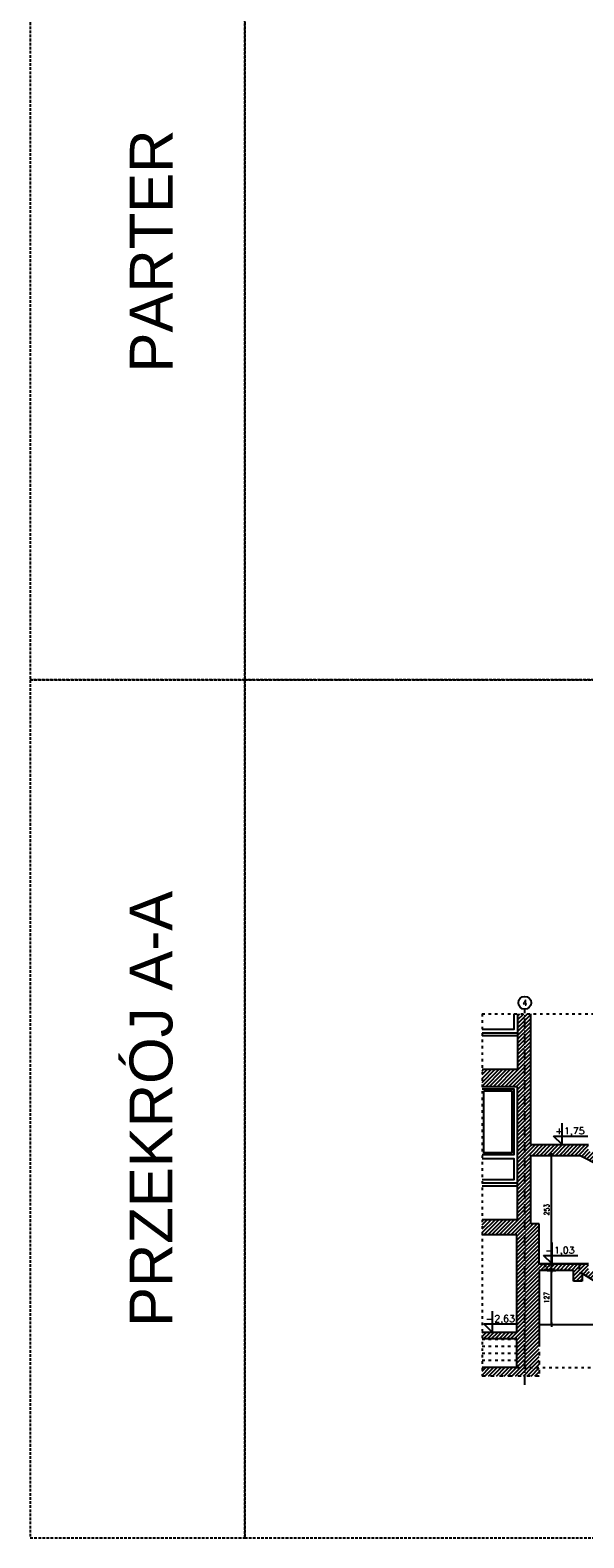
# Model space of a CAD drawing. Header units: millimetres. Extents: x 167273 to 188273, y -125105 to -88145.
# Tile 1 of 210: x 167273 to 168564, y -125105 to -121590. Entities that reach past the tile are written whole.
import ezdxf
from ezdxf.enums import TextEntityAlignment as Align

# ---------------------------------------------------------------- set-up
doc = ezdxf.new("R2010")
doc.units = ezdxf.units.MM
for name, pattern in [('ACAD_ISO03W100', [30, 12, -18]), ('ACAD_ISO10W100', [18, 12, -3, 0, -3]), ('HIDDEN', [9.525, 6.35, -3.175])]:
    doc.linetypes.add(name, pattern=pattern)
for name, color, linetype in [('a-op_text', 9, 'Continuous'), ('a-osie', 1, 'ACAD_ISO10W100'), ('a-wymiary', 9, 'Continuous'), ('b-cienka', 9, 'Continuous'), ('b-przerywana1', 9, 'ACAD_ISO03W100'), ('b-przerywana2', 2, 'ACAD_ISO03W100'), ('b-ściany', 2, 'Continuous'), ('h-hatch', 8, 'Continuous')]:
    doc.layers.add(name, color=color, linetype=linetype)
doc.layers.add('x-revclouds', color=190, linetype='HIDDEN', plot=False)
doc.styles.add('PPAB_100', font='romans.shx', dxfattribs={"width": 0.7, "height": 12})
doc.styles.add('PPAB_200', font='ARIAL.TTF', dxfattribs={"height": 50})
doc.styles.add('PPAB_50', font='romans.shx', dxfattribs={"width": 0.7, "height": 8})
doc.dimstyles.new('newPPAB_100', dxfattribs={"dimscale": 0, "dimtxt": 16, "dimasz": 1, "dimexe": 10, "dimexo": 10, "dimgap": 5, "dimtad": 1, "dimdec": 0, "dimzin": 0, "dimdsep": 46, "dimtxsty": 'PPAB_100', "dimblk": 'tick_50', "dimcen": 0.09, "dimdle": 5, "dimse1": 1, "dimse2": 1, "dimclrd": 9, "dimclre": 9, "dimclrt": 161, "dimadec": 0, "dimazin": 0, "dimtfac": 1, "dimtdec": 0, "dimtix": 1, "dimtmove": 2, "dimatfit": 0, "dimldrblk": 'tick_50', "dimfxl": 0, "dimtolj": 1, "dimtzin": 0, "dimarcsym": 0})
pattern_1 = [(45, (-27340.6366, 31489.7547), (-4.49012806, 4.49012806), [])]

# ---------------------------------------------------------------- blocks, each defined once
blk = doc.blocks.new('kota')
at = {"layer": 'a-op_text'}
for p, q in [((-27163.4, 102059.9), (-27123.4, 102059.9)), ((-27153.4, 102049.9), (-27163.4, 102059.9)), ((-27153.4, 102049.9), (-27153.4, 102074.9))]:
    blk.add_line(p, q, dxfattribs=at)
at = {"layer": 'a-op_text', "style": 'PPAB_50', "flags": 4}
for tag, p in [('ZNAK', (-27161.4, 102061.9)), ('WARTOSC', (-27151.4, 102061.9))]:
    blk.add_attdef(tag, p, '', height=8, dxfattribs=at)
blk = doc.blocks.new('tick_50')
at = {"color": 9, "ltscale": 20}
for p, q in [((-5, 0), (5, 0)), ((0, 10), (0, -10))]:
    blk.add_line(p, q, dxfattribs=at)
at = {"color": 0}
blk.add_line((2.5, 2.5), (-2.5, -2.5), dxfattribs=at)

msp = doc.modelspace()

# ---------------------------------------------------------------- hatches: boundary and pattern name
at = {"layer": 'h-hatch'}
h = msp.add_hatch(dxfattribs=at)
h.set_pattern_fill('ANSI31', color=256, scale=2, style=0)
h.set_pattern_definition(pattern_1)
h.paths.add_polyline_path([(168459.81, -124373), (168439.81, -124373), (168439.81, -124213.12), (168439.81, -124188.12), (168439.81, -123883.15), (168409.81, -123883.15), (168409.81, -124013.12), (168326.52, -124013.12), (168326.52, -124053.12), (168408.81, -124053.12), (168408.81, -124363.12), (168326.52, -124363.12), (168326.52, -124398.12), (168407.81, -124398.12), (168407.81, -124626.12), (168326.52, -124626.12), (168326.52, -124641.12), (168407.81, -124641.12), (168407.81, -124708.12), (168459.81, -124708.12), (168459.81, -124608.12), (168459.81, -124481.32), (168539.81, -124481.32), (168539.81, -124506.32), (168559.81, -124506.32), (168559.81, -124488.62), (168552.81, -124488.62), (168552.81, -124466.32), (168459.81, -124466.32)])
h.paths.add_polyline_path([(168468.05, -124483.45), (168468.05, -124465.05), (168486.05, -124465.05), (168486.05, -124483.45)], flags=25)
h = msp.add_hatch(dxfattribs=at)
h.set_pattern_fill('ANSI31', color=256, scale=2, style=0)
h.set_pattern_definition(pattern_1)
h.paths.add_polyline_path([(168605.51, -124204.03), (168574.81, -124204.03), (168574.81, -124188.12), (168439.81, -124188.12), (168439.81, -124213.12), (168555.41, -124213.12), (168844.87, -124363.12), (168881.81, -124363.12), (168881.81, -124347.22), (168851.11, -124347.22), (168851.11, -124331.31), (168820.41, -124331.31), (168820.41, -124315.4), (168789.71, -124315.4), (168789.71, -124299.49), (168759.01, -124299.49), (168759.01, -124283.58), (168728.31, -124283.58), (168728.31, -124267.67), (168697.61, -124267.67), (168697.61, -124251.76), (168666.91, -124251.76), (168666.91, -124235.85), (168636.21, -124235.85), (168636.21, -124219.94), (168605.51, -124219.94)])
h = msp.add_hatch(dxfattribs=at)
h.set_pattern_fill('ANSI31', color=256, scale=2, style=0)
h.set_pattern_definition(pattern_1)
h.paths.add_polyline_path([(168602.81, -124483.85), (168574.81, -124483.85), (168574.81, -124466.32), (168552.81, -124466.32), (168552.81, -124488.62), (168559.81, -124488.62), (168826.81, -124655.75), (168826.81, -124659.12), (168854.81, -124659.12), (168854.81, -124641.6), (168826.81, -124641.6), (168826.81, -124624.07), (168798.81, -124624.07), (168798.81, -124606.54), (168770.81, -124606.54), (168770.81, -124589.02), (168742.81, -124589.02), (168742.81, -124571.49), (168714.81, -124571.49), (168714.81, -124553.96), (168686.81, -124553.96), (168686.81, -124536.43), (168658.81, -124536.43), (168658.81, -124518.91), (168630.81, -124518.91), (168630.81, -124501.38), (168602.81, -124501.38)])
h.paths.add_polyline_path([(168854.81, -124659.12), (168826.81, -124659.12), (168826.81, -124676.12), (168854.81, -124676.12)])
h = msp.add_hatch(dxfattribs=at)
h.set_pattern_fill('ANSI31', color=256, scale=2, style=0)
h.set_pattern_definition(pattern_1)
h.paths.add_polyline_path([(168459.81, -124708.12), (168407.81, -124708.12), (168326.52, -124708.12), (168326.52, -124728.12), (168459.81, -124728.12)])

# ---------------------------------------------------------------- linework, layer by layer
at = {"layer": 'a-osie', "ltscale": 2}
msp.add_line((168426.31, -124748.12), (168426.31, -123872.43), dxfattribs=at)
at = {"layer": 'a-osie', "linetype": 'Continuous', "ltscale": 0.5}
msp.add_circle((168425.95, -123857.44), 15, dxfattribs=at)
at = {"layer": 'b-cienka'}
for p, q in [((168409.81, -123928.12), (168326.52, -123928.12)), ((168409.81, -123934.12), (168326.52, -123934.12)), ((168408.81, -124278.12), (168326.52, -124278.12)), ((168326.52, -124284.12), (168408.81, -124284.12))]:
    msp.add_line(p, q, dxfattribs=at)
at = {"layer": 'b-przerywana1', "ltscale": 0.5}
for p, q in [((168326.52, -123883.15), (168326.52, -124728.12)), ((168326.52, -123883.15), (172353.25, -123883.15)), ((168407.81, -124642.52), (168326.52, -124642.52)), ((168407.81, -124658.92), (168326.52, -124658.92)), ((168407.81, -124675.32), (168326.52, -124675.32)), ((168407.81, -124691.72), (168326.52, -124691.72)), ((168407.81, -124708.12), (168660.81, -124708.12))]:
    msp.add_line(p, q, dxfattribs=at)
at = {"layer": 'b-przerywana1'}
for p in [(168552.81, -124466.32), (168559.81, -124488.62)]:
    msp.add_line(p, (168552.81, -124488.62), dxfattribs=at)
at = {"layer": 'b-przerywana2', "ltscale": 0.7}
for p, q in [((168459.81, -124608.12), (168459.81, -124728.12)), ((168459.81, -124728.12), (168326.52, -124728.12))]:
    msp.add_line(p, q, dxfattribs=at)
at = {"layer": 'b-ściany'}
for p, q in [((168409.81, -124013.12), (168409.81, -123883.15)), ((168439.81, -124188.12), (168439.81, -123883.15)), ((168409.81, -124013.12), (168326.52, -124013.12)), ((168408.81, -124053.12), (168326.52, -124053.12)), ((168408.81, -124363.12), (168408.81, -124053.1)), ((168555.41, -124213.12), (168844.87, -124363.12)), ((168408.81, -124363.12), (168326.52, -124363.12)), ((168459.81, -124373), (168439.81, -124373)), ((168459.81, -124466.32), (168459.81, -124373)), ((168407.81, -124398.12), (168326.52, -124398.12)), ((168407.81, -124626.12), (168407.81, -124398.12)), ((168574.81, -124466.32), (168459.81, -124466.32)), ((168459.81, -124466.32), (168574.81, -124466.32)), ((168539.81, -124481.32), (168459.81, -124481.32)), ((168459.81, -124481.32), (168459.81, -124659.12)), ((168539.81, -124481.32), (168459.81, -124481.32)), ((168539.81, -124481.32), (168459.81, -124481.32)), ((168539.81, -124506.32), (168539.81, -124481.32)), ((168559.81, -124488.62), (168559.81, -124506.32)), ((168826.81, -124655.75), (168559.81, -124488.62)), ((168559.81, -124506.32), (168539.81, -124506.32)), ((168407.81, -124626.12), (168326.52, -124626.12)), ((168407.81, -124641.12), (168326.52, -124641.12)), ((168407.81, -124708.12), (168407.81, -124641.12)), ((168750.72, -124608.12), (168459.81, -124608.12)), ((168407.81, -124708.12), (168326.52, -124708.12))]:
    msp.add_line(p, q, dxfattribs=at)
for points in [[(168439.81, -124188.12), (168574.81, -124188.12)], [(168439.81, -124373), (168439.81, -124213.12), (168555.41, -124213.12)]]:
    msp.add_lwpolyline(points, dxfattribs=at)
at = {"layer": 'h-hatch'}
for points in [[(168400.31, -123883.15), (168400.31, -123920.12), (168326.52, -123920.12)], [(168326.52, -124058.12), (168400.56, -124058.12), (168400.56, -124212.12), (168326.52, -124212.12)], [(168326.52, -124220.12), (168400.56, -124220.12), (168400.56, -124270.12), (168326.52, -124270.12)]]:
    msp.add_lwpolyline(points, dxfattribs=at)
msp.add_lwpolyline([(168330.56, -124063.12), (168395.56, -124063.12), (168395.56, -124207.12), (168330.56, -124207.12)], close=True, dxfattribs=at)
at = {"layer": 'x-revclouds'}
for points in [[(167273.44, -123104.89), (167773.44, -123104.89), (167773.44, -121104.89), (167273.44, -121104.89)], [(167773.44, -123104.89), (173273.44, -123104.89), (173273.44, -121104.89), (167773.44, -121104.89)], [(167273.44, -125104.89), (167773.44, -125104.89), (167773.44, -123104.89), (167273.44, -123104.89)], [(167773.44, -125104.89), (173273.44, -125104.89), (173273.44, -123104.89), (167773.44, -123104.89)]]:
    msp.add_lwpolyline(points, close=True, dxfattribs=at)

# ---------------------------------------------------------------- block references
at = {"layer": 'a-op_text'}
ref = msp.add_blockref('kota', (222820.01, -328287.93), dxfattribs=dict(at, xscale=2, yscale=2, zscale=2))
ref.add_attrib('ZNAK', '+', (168497.26, -124164.12), dxfattribs={"height": 16, "style": 'PPAB_50'})
ref.add_attrib('WARTOSC', '1,75', (168517.26, -124164.12), dxfattribs={"height": 16, "style": 'PPAB_50'})
ref = msp.add_blockref('kota', (222796.74, -328566.1), dxfattribs=dict(at, xscale=2, yscale=2, zscale=2))
ref.add_attrib('ZNAK', '-', (168473.99, -124442.29), dxfattribs={"height": 16, "style": 'PPAB_50'})
ref.add_attrib('WARTOSC', '1,03', (168493.99, -124442.29), dxfattribs={"height": 16, "style": 'PPAB_50'})
ref = msp.add_blockref('kota', (222657.73, -328725.93), dxfattribs=dict(at, xscale=2, yscale=2, zscale=2))
ref.add_attrib('ZNAK', '-', (168334.98, -124602.12), dxfattribs={"height": 16, "style": 'PPAB_50'})
ref.add_attrib('WARTOSC', '2,63', (168354.98, -124602.12), dxfattribs={"height": 16, "style": 'PPAB_50'})

# ---------------------------------------------------------------- texts
at = {"layer": 'a-osie', "style": 'PPAB_100'}
msp.add_text('4', height=13.5, dxfattribs=at).set_placement((168425.95, -123857.44), align=Align.MIDDLE_CENTER)
at = {"layer": 'x-revclouds', "char_height": 100, "width": 2000, "attachment_point": 5, "rotation": 90, "style": 'PPAB_200'}
for s, insert in [('{\\fArial|b0|i0|c238|p34;PARTER}', (167555.63, -122104.89)), ('{\\fArial|b0|i0|c238|p34;PRZEKRÓJ A-A}', (167555.63, -124104.89))]:
    msp.add_mtext(s, dxfattribs=dict(at, insert=insert))

# ---------------------------------------------------------------- dimensions: what is measured, and where the dimension line sits
at = {"layer": 'a-wymiary'}
for base, p1, p2 in [((168488.13, -124213.12), (168459.81, -124466.32), (168439.81, -124213.12)), ((168488.13, -124481.32), (168459.81, -124608.12), (168459.81, -124481.32))]:
    msp.add_linear_dim(base=base, p1=p1, p2=p2, angle=90, dimstyle='newPPAB_100', override={"dimscale": 1}, dxfattribs=at).render()
msp.add_linear_dim(base=(168488.13, -124466.32), p1=(168459.81, -124481.32), p2=(168459.81, -124466.32), angle=90, location=(168477.05, -124474.25), dimstyle='newPPAB_100', override={"dimscale": 1}, dxfattribs=at).render()

doc.saveas('drawing.dxf')
